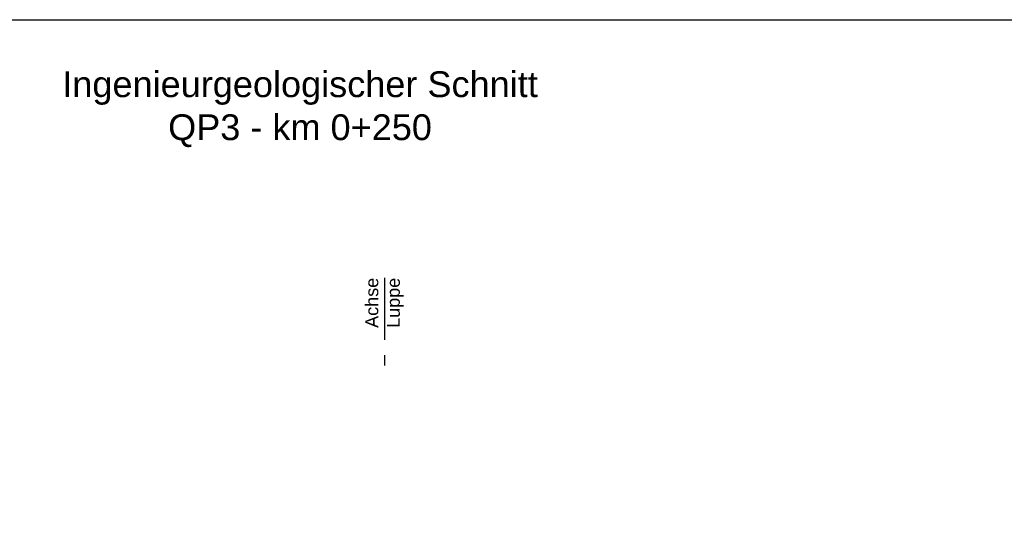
# Model space of a CAD drawing. Header units: metres. Extents: x -17 to 824, y 89 to 134.
# Tile 25 of 80: x 196.47 to 206, y 100.27 to 105.1. Entities that reach past the tile are written whole.
import ezdxf

# ---------------------------------------------------------------- set-up
doc = ezdxf.new("R2010")
doc.units = ezdxf.units.M
doc.linetypes.add('ACAD_ISO10W100', pattern=[18, 12, -3, 0, -3])
for name, color, linetype in [('BW_Z_ACHS', 52, 'ACAD_ISO10W100'), ('BW_Z_BEM', 52, 'Continuous'), ('ZZ_LAYOUT', 2, 'Continuous')]:
    doc.layers.add(name, color=color, linetype=linetype)
doc.layers.add('ZZ_AFENSTER', color=6, linetype='Continuous', plot=False)
doc.styles.add('ARI025_V_50', font='arial.ttf', dxfattribs={"height": 0.125})
doc.styles.add('ARI050_V_50', font='arial.ttf', dxfattribs={"height": 0.25})

msp = doc.modelspace()

# ---------------------------------------------------------------- linework, layer by layer
at = {"layer": 'BW_Z_ACHS', "ltscale": 0.05, "flags": 128}
msp.add_lwpolyline([(200, 102.6002), (200, 101.6002)], dxfattribs=at)
at = {"layer": 'ZZ_AFENSTER'}
msp.add_lwpolyline([(183.4073, 90.75), (183.4073, 105.1), (214.9573, 105.1), (214.9573, 90.75)], close=True, dxfattribs=at)

# ---------------------------------------------------------------- texts
at = {"layer": 'BW_Z_BEM', "insert": (200, 102.6002), "char_height": 0.125, "attachment_point": 6, "rotation": 90, "style": 'ARI025_V_50'}
msp.add_mtext_dynamic_manual_height_columns('Achse\\PLuppe  ', width=0.479592, gutter_width=1.25, heights=[0], dxfattribs=at)
at = {"layer": 'ZZ_LAYOUT', "insert": (199.1823, 104.6), "char_height": 0.25, "width": 5.319519, "attachment_point": 2, "style": 'ARI050_V_50'}
msp.add_mtext('Ingenieurgeologischer Schnitt\\PQP3 - km 0+250', dxfattribs=at)

doc.saveas('drawing.dxf')
